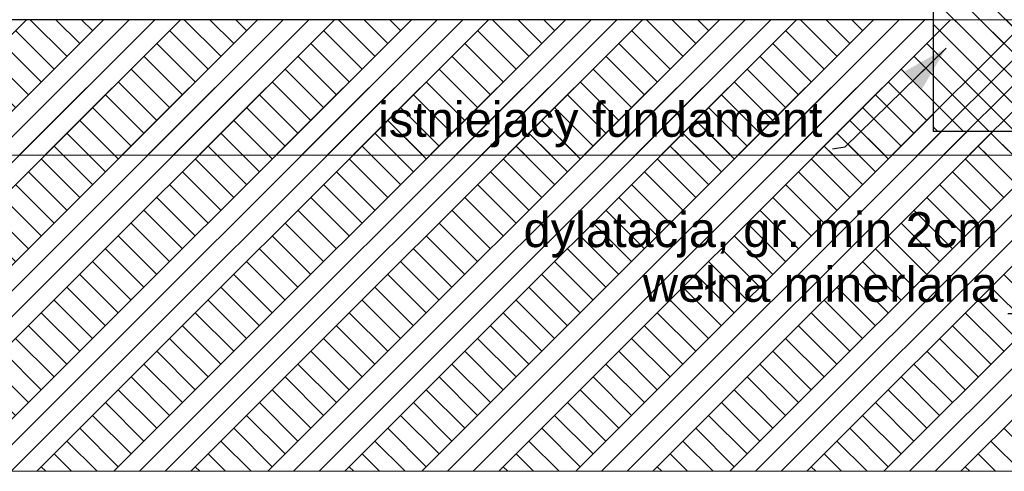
# Model space of a CAD drawing. Header units: centimetres. Extents: x -390 to 677, y -512 to 429.
# Tile 2 of 25: x -77 to 276, y -512 to -350. Entities that reach past the tile are written whole.
import ezdxf

# ---------------------------------------------------------------- set-up
doc = ezdxf.new("R2010")
doc.units = ezdxf.units.CM
doc.header["$MEASUREMENT"] = 0
doc.layers.add('220 - ŚCIANY WEWNĘTRZNE', color=7, linetype='Continuous')
for name, color, linetype, lineweight in [('220 - ŚCIANY WEWNĘTRZNE_Nr_pióra__27', 7, 'Continuous', 25), ('220-Ściany_Nr_pióra__120', 7, 'Continuous', 13), ('220-Ściany_Nr_pióra__18', 9, 'Continuous', 13), ('440-Stropy_Nr_pióra__21', 7, 'Continuous', 25), ('Nowe_220-Ściany_Nr_pióra__120', 7, 'Continuous', 13), ('Nowe_220-Ściany_Nr_pióra__18', 9, 'Continuous', 13), ('Nowe_830-Teksty Etykiety_Nr_pióra__6', 7, 'Continuous', 13), ('Nowe_830-Teksty Etykiety_Nr_pióra__85', 7, 'Continuous', 13)]:
    doc.layers.add(name, color=color, linetype=linetype, lineweight=lineweight)
doc.styles.add('STYL_AUTOMATYCZNY_2', font='arial.ttf')
doc.dimstyles.new('STYL_AUTOMATYCZNY__3', dxfattribs={"dimtxt": 0.18, "dimasz": 16.416, "dimexe": 0.18, "dimexo": 0.0625, "dimgap": 0, "dimtad": 0, "dimtih": 1, "dimtoh": 1, "dimdec": 4, "dimzin": 0, "dimdsep": 46, "dimcen": 0.09, "dimadec": 0, "dimazin": 0, "dimtfac": 1, "dimtdec": 4, "dimtmove": 0, "dimatfit": 3, "dimldrblk": 'ARROWHEAD_5', "dimfxl": 1, "dimtolj": 1, "dimtzin": 0, "dimarcsym": 0})
pattern_1 = [(45, (0, 0), (-13.7886, 13.7886), []), (45, (-4.596, 4.596), (-27.5772, 27.5772), []), (45, (-9.192, 9.192), (-27.5772, 27.5772), []), (135, (-13.7886, 13.7886), (4.596194, 4.596194), [19.5, -19.5])]

# ---------------------------------------------------------------- blocks, each defined once
blk = doc.blocks.new('ARROWHEAD_5')
at = {"linetype": 'Continuous', "lineweight": 0}
blk.add_hatch(color=0, dxfattribs=at).paths.add_polyline_path([(-1, 0.2679), (0, 0), (-1, -0.2679)])
at = {"color": 0, "linetype": 'Continuous', "lineweight": 0}
blk.add_line((0, 0), (-1, 0), dxfattribs=at)

msp = doc.modelspace()

# ---------------------------------------------------------------- hatches: boundary and pattern name
at = {"layer": '220 - ŚCIANY WEWNĘTRZNE', "linetype": 'Continuous', "lineweight": 0, "true_color": 0x000000}
h = msp.add_hatch(dxfattribs=at)
h.set_pattern_fill('Cegła_zwykła_0001', color=18, style=0, pattern_type=2)
h.set_pattern_definition([(135, (0, 0), (4.59619, 4.59619), [])])
h.paths.add_polyline_path([(250.47, -390), (306.47, -390), (306.47, -241), (250.47, -241)])
at = {"layer": '220-Ściany_Nr_pióra__18', "linetype": 'Continuous', "lineweight": 13}
h = msp.add_hatch(dxfattribs=at)
h.set_pattern_fill('Grunt_0001', color=9, style=0, pattern_type=2)
h.set_pattern_definition(pattern_1)
h.paths.add_polyline_path([(-390.38, -350), (-390.38, -398.58), (306.47, -398.58), (676.69, -398.58), (676.69, -146.46), (396.47, -146.46), (396.47, -274.46), (306.47, -274.46), (306.47, -350)])
at = {"layer": 'Nowe_220-Ściany_Nr_pióra__18', "linetype": 'Continuous', "lineweight": 13}
h = msp.add_hatch(dxfattribs=at)
h.set_pattern_fill('Grunt_0001', color=9, style=0, pattern_type=2)
h.set_pattern_definition(pattern_1)
h.paths.add_polyline_path([(-390.38, -511.77), (-390.38, -350), (250.47, -350), (250.47, -390), (306.47, -390), (306.47, -350), (308.47, -350), (308.47, -460), (560.47, -460), (560.47, -146.46), (676.69, -146.46), (676.69, -511.77), (560.47, -511.77), (308.47, -511.77)])

# ---------------------------------------------------------------- linework, layer by layer
at = {"layer": '220 - ŚCIANY WEWNĘTRZNE_Nr_pióra__27', "color": 7, "linetype": 'Continuous', "lineweight": 25}
for p, q in [((250.47, -330), (250.47, -350)), ((250.47, -350), (250.47, -390)), ((306.47, -390), (250.47, -390))]:
    msp.add_line(p, q, dxfattribs=at)
at = {"layer": '220-Ściany_Nr_pióra__120', "color": 7, "linetype": 'Continuous', "lineweight": 13, "flags": 128}
msp.add_lwpolyline([(-390.38, -350), (-390.38, -398.58), (306.47, -398.58), (676.69, -398.58), (676.69, -146.46), (396.47, -146.46), (396.47, -274.46), (306.47, -274.46), (306.47, -350)], close=True, dxfattribs=at)
at = {"layer": '440-Stropy_Nr_pióra__21', "color": 7, "linetype": 'Continuous', "lineweight": 25}
msp.add_line((250.47, -350), (-390.38, -350), dxfattribs=at)
at = {"layer": 'Nowe_220-Ściany_Nr_pióra__120', "color": 7, "linetype": 'Continuous', "lineweight": 13, "flags": 128}
msp.add_lwpolyline([(-390.38, -511.77), (-390.38, -350), (250.47, -350), (250.47, -390), (306.47, -390), (306.47, -350), (308.47, -350), (308.47, -460), (560.47, -460), (560.47, -146.46), (676.69, -146.46), (676.69, -511.77), (560.47, -511.77), (308.47, -511.77)], close=True, dxfattribs=at)

# ---------------------------------------------------------------- texts
at = {"layer": 'Nowe_830-Teksty Etykiety_Nr_pióra__6', "color": 7, "linetype": 'Continuous', "lineweight": 13, "insert": (210.86, -395.72), "char_height": 12.5, "attachment_point": 9, "style": 'STYL_AUTOMATYCZNY_2'}
msp.add_mtext('\\A1;{\\pqr;\\fArial|b0|i0|c238|p0;\\W1.000000;istniejacy fundament}', dxfattribs=at)
at = {"layer": 'Nowe_830-Teksty Etykiety_Nr_pióra__6', "color": 7, "linetype": 'Continuous', "lineweight": 13, "insert": (273.65, -451.24), "char_height": 12.5, "attachment_point": 9, "line_spacing_factor": 0.94064, "style": 'STYL_AUTOMATYCZNY_2'}
msp.add_mtext('\\A1;{\\pqr;\\fArial|b0|i0|c238|p0;\\W1.000000;dylatacja, gr. min 2cm\\P\\pqr;\\fArial|b0|i0|c238|p0;\\W1.000000;wełna minerlana}', dxfattribs=at)

# ---------------------------------------------------------------- leaders
at = {"layer": 'Nowe_830-Teksty Etykiety_Nr_pióra__85', "color": 7, "linetype": 'Continuous', "lineweight": 13, "annotation_type": 0, "has_hookline": 1, "hookline_direction": 1}
for points, text_width in [([(255.15, -360.16), (218.91, -395.72), (214.46, -396.4)], 157.75), ([(307.59, -389.01), (281.7, -451.24), (293.67, -455.32), (277.25, -455.32)], 167.99)]:
    msp.add_leader(points, dimstyle='STYL_AUTOMATYCZNY__3', dxfattribs=dict(at, text_width=text_width))

doc.saveas('drawing.dxf')
